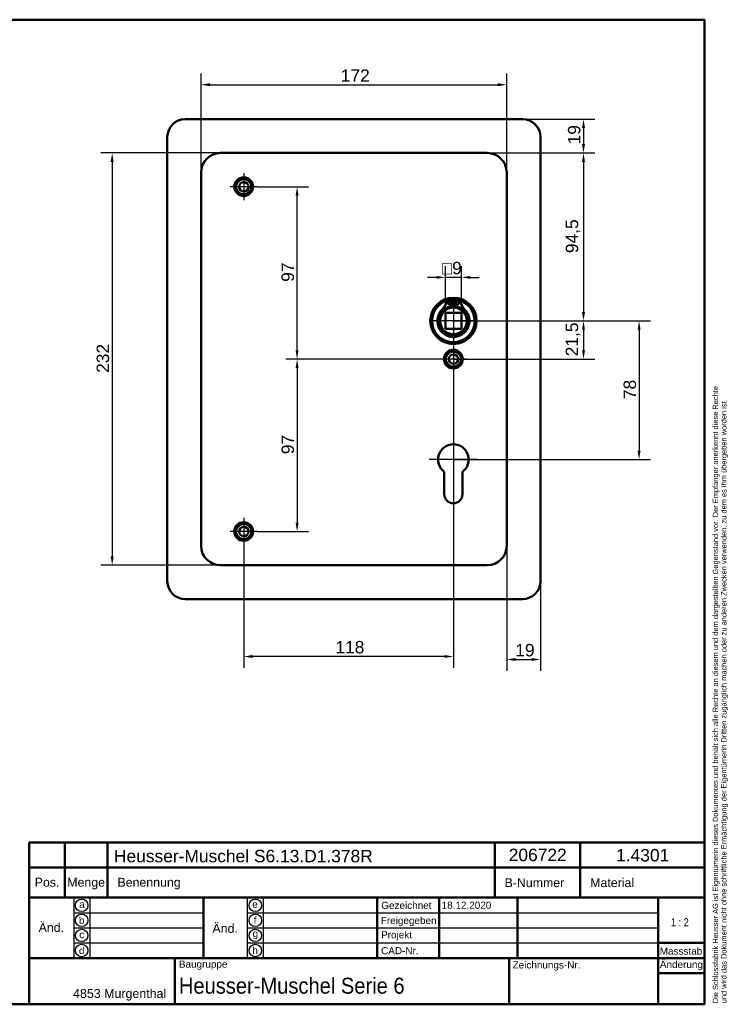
# Model space of a CAD drawing. Header units: millimetres. Extents: x 20 to 833, y 20 to 574.
# Tile 4 of 4: x 435 to 833, y 20 to 574. Entities that reach past the tile are written whole.
import ezdxf
from ezdxf.enums import TextEntityAlignment as Align

# ---------------------------------------------------------------- set-up
doc = ezdxf.new("R2010")
doc.units = ezdxf.units.MM
doc.header["$LTSCALE"] = 2
for name, color, linetype, lineweight in [('Bemaßungen(DIN)', 7, 'Continuous', 25), ('Mittelpunktmarkierung(DIN)', 7, 'Continuous', 25), ('Sichtbare Kanten(DIN)', 7, 'Continuous', 50), ('Skizziergeometrie(DIN)', 7, 'Continuous', 50), ('Skizzierlinie(DIN)', 7, 'Continuous', 25), ('Symbole(DIN)', 7, 'Continuous', 25)]:
    doc.layers.add(name, color=color, linetype=linetype, lineweight=lineweight)
doc.styles.add('Aktuell-DIN', font='arial.ttf')
doc.styles.add('STANDARD-DIN~0', font='arial.ttf')
doc.styles.add('Textstil10', font='arial.ttf')
doc.styles.add('Textstil41', font='arial.ttf', dxfattribs={"width": 0.8})
doc.styles.add('Textstil83', font='arial.ttf', dxfattribs={"width": 0.8})
doc.dimstyles.new('CAD-LAN', dxfattribs={"dimscale": 2, "dimtxt": 3.5, "dimasz": 2.5, "dimexe": 3.175, "dimexo": 0, "dimgap": 0.8, "dimtad": 1, "dimrnd": 1e-08, "dimtxsty": 'STANDARD-DIN~0', "dimcen": 0.09, "dimdle": 10, "dimclrd": 250, "dimclre": 250, "dimclrt": 250, "dimadec": 0, "dimazin": 2, "dimtfac": 1, "dimtmove": 0, "dimatfit": 3, "dimfxl": 1, "dimtolj": 1, "dimtzin": 0, "dimlwd": 25, "dimlwe": 25, "dimarcsym": 0})

# ---------------------------------------------------------------- blocks, each defined once
blk = doc.blocks.new('Ränder Standardrahmen')
at = {"layer": 'Skizziergeometrie(DIN)', "flags": 128}
blk.add_lwpolyline([(10, 10), (10, 287), (410, 287), (410, 10), (10, 10)], dxfattribs=at)
blk = doc.blocks.new('Schriftfelder Heusser')
at = {"layer": 'Skizziergeometrie(DIN)'}
for p, q in [((101, 229.92), (101, 236.92)), ((101, 236.92), (291, 236.92)), ((111, 229.92), (111, 236.92)), ((123, 229.92), (123, 236.92)), ((232, 229.92), (232, 236.92)), ((256, 229.92), (256, 236.92)), ((291, 236.92), (291, 229.92)), ((101, 191.42), (101, 229.92)), ((101, 229.92), (291, 229.92)), ((111, 229.92), (111, 221.42)), ((123, 229.92), (123, 221.42)), ((232, 229.92), (232, 221.42)), ((256, 229.92), (256, 221.42)), ((291, 229.92), (291, 191.42)), ((101, 221.42), (291, 221.42)), ((150, 221.42), (150, 204.42)), ((198.85, 221.42), (198.85, 204.42)), ((216.35, 221.42), (216.35, 204.42)), ((238.35, 221.42), (238.35, 204.42)), ((278, 221.42), (278, 191.42)), ((278, 208.67), (291, 208.67)), ((101, 204.42), (291, 204.42)), ((142, 204.42), (142, 191.42)), ((236, 204.42), (236, 191.42)), ((278, 200.17), (291, 200.17)), ((291, 191.42), (101, 191.42))]:
    blk.add_line(p, q, dxfattribs=at)
at = {"layer": 'Skizzierlinie(DIN)'}
for p, q in [((113.5, 221.42), (113.5, 204.42)), ((118, 221.42), (118, 204.42)), ((162.35, 221.42), (162.35, 204.42)), ((166.85, 221.42), (166.85, 204.42)), ((113.5, 217.17), (150, 217.17)), ((162.35, 217.17), (278, 217.17)), ((113.5, 212.92), (150, 212.92)), ((162.35, 212.92), (278, 212.92)), ((113.5, 208.67), (150, 208.67)), ((162.35, 208.67), (278, 208.67))]:
    blk.add_line(p, q, dxfattribs=at)
for centre in [(115.75, 219.25), (164.6, 219.25), (115.75, 215.04), (164.6, 215.04), (115.75, 210.79), (164.6, 210.79), (115.75, 206.54), (164.6, 206.54)]:
    blk.add_circle(centre, 1.75, dxfattribs=at)
at = {"layer": 'Symbole(DIN)', "color": 7, "insert": (293.33, 191.7), "char_height": 1.5, "width": 182.3003, "attachment_point": 1, "rotation": 90, "line_spacing_factor": 0.944221, "style": 'Aktuell-DIN'}
blk.add_mtext('\\fArial|b0|i0;\\H1.5000;Die Schlossfabrik Heusser AG ist Eigentümerin dieses Dokumentes und behält sich alle Rechte an diesem und dem dargestellten Gegenstand vor. Der Empfänger anerkennt diese Rechte\\Pund wird das Dokument nicht ohne schriftliche Ermächtigung der Eigentümerin Dritten zugänglich machen oder zu anderen Zwecken verwenden, zu dem es ihm übergeben worden ist.\\P ', dxfattribs=at)
at = {"layer": 'Symbole(DIN)', "color": 179, "true_color": 0x262659, "style": 'Aktuell-DIN'}
for s, insert, char_height, attachment_point in [('B-Nummer', (234.74, 225.62), 2.489, 4), ('Material', (265.02, 225.62), 2.489, 5), ('Pos.', (106, 227), 2.489, 2), ('Menge', (117, 227), 2.489, 2), ('Benennung', (125.81, 225.38), 2.489, 4), ('\\fArial|b0|i0;a', (115.81, 219.53), 2, 5), ('\\fArial|b0|i0;e', (164.54, 219.53), 2, 5), ('\\fArial|b0|i0;Gezeichnet', (200.05, 219.23), 2, 4), ('\\fArial|b0|i0;b', (115.75, 215), 2, 5), ('\\fArial|b0|i0;f', (164.55, 215.06), 2, 5), ('\\fArial|b0|i0;Freigegeben', (199.92, 216), 2, 1), ('\\fArial|b0|i0;c', (115.75, 211.01), 2, 5), ('\\fArial|b0|i0;g', (164.63, 211.05), 2, 5), ('\\fArial|b0|i0;Projekt', (200, 211.98), 2, 1), ('\\fArial|b0|i0;d', (115.76, 206.55), 2, 5), ('\\fArial|b0|i0;h', (164.55, 206.57), 2, 5), ('\\fArial|b0|i0;CAD-Nr.', (200, 207.5), 2, 1), ('\\fArial|b0|i0;\\H2.0000;Massstab', (284.39, 206.37), 2, 5), ('\\fArial|b0|i0;\\H2.0000;Baugruppe', (143.1, 203.73), 2, 1), ('\\fArial|b0|i0;Zeichnungs-Nr.', (237, 203.5), 2, 1), ('\\fArial|b0|i0;\\H2.5000;4853 Murgenthal', (113.33, 192.46), 2.5, 7)]:
    blk.add_mtext(s, dxfattribs=dict(at, insert=insert, char_height=char_height, attachment_point=attachment_point))
at = {"layer": 'Symbole(DIN)', "color": 179, "true_color": 0x262659, "attachment_point": 5, "style": 'Aktuell-DIN'}
for s, insert, char_height, width in [('Änd.', (107.21, 213), 2.489, 12.3494), ('Änd.', (156.12, 212.76), 2.489, 12.3494), ('\\fArial|b0|i0;Änderung', (284.51, 202.33), 2, 12.1143)]:
    blk.add_mtext(s, dxfattribs=dict(at, insert=insert, char_height=char_height, width=width))
at = {"layer": 'Symbole(DIN)', "color": 7, "insert": (143.1, 196.62), "char_height": 4.5, "width": 90.18, "attachment_point": 4, "style": 'Aktuell-DIN'}
blk.add_mtext('\\fArial|b0|i0;\\W0.90;\\H4.5000;Heusser-Muschel Serie 6', dxfattribs=at)
at = {"layer": 'Symbole(DIN)', "color": 179, "true_color": 0x262659, "style": 'Textstil10'}
blk.add_attdef('ERSTELLUNGSDATUM_001', (217.04, 218.29), '', height=2, dxfattribs=at)
at = {"layer": 'Symbole(DIN)', "color": 179, "true_color": 0x262659}
for tag, height, style, p in [('AUTOR', 2.49, 'Aktuell-DIN', (240.03, 219.26)), ('KONTROLLDATUM', 2, 'Textstil10', (217.42, 215.04)), ('KONTROLLIERT_VON', 2, 'Textstil10', (239.98, 215.05))]:
    blk.add_attdef(tag, text='', height=height, dxfattribs=dict(at, style=style)).set_placement(p, align=Align.MIDDLE_LEFT)
at = {"layer": 'Symbole(DIN)', "color": 7, "style": 'Textstil83', "width": 0.8}
blk.add_attdef('Anfänglicher_Ansichtsmaßstab_001', (281.57, 213.34), '', height=2.3, dxfattribs=at)
at = {"layer": 'Symbole(DIN)', "color": 179, "true_color": 0x262659, "style": 'Textstil10'}
blk.add_attdef('PROJEKT', text='', height=2, dxfattribs=at).set_placement((217.77, 209.72), align=Align.BOTTOM_LEFT)
at = {"layer": 'Symbole(DIN)', "color": 7, "style": 'Textstil41', "width": 0.8}
blk.add_attdef('STATUS', text='', height=5, dxfattribs=at).set_placement((284.53, 195.86), align=Align.MIDDLE_CENTER)
blk = doc.blocks.new('*D8')
at = {"layer": 'Bemaßungen(DIN)', "color": 250, "linetype": 'Continuous', "lineweight": 25, "true_color": 0x3f3f3f, "transparency": 16777216}
for p, q in [((697.69, 499.02), (758.27, 499.02)), ((751.92, 494.02), (751.92, 409.52)), ((678.69, 404.52), (758.27, 404.52))]:
    blk.add_line(p, q, dxfattribs=at)
at = {"layer": 'Bemaßungen(DIN)', "color": 250, "linetype": 'Continuous', "true_color": 0x3f3f3f, "transparency": 16777216}
for points in [[(751.08, 494.02), (752.75, 494.02), (751.92, 499.02)], [(751.08, 409.52), (752.75, 409.52), (751.92, 404.52)]]:
    blk.add_solid(points, dxfattribs=at)
at = {"layer": 'Defpoints', "color": 0, "linetype": 'Continuous', "transparency": 16777216}
for p in [(697.69, 499.02), (678.69, 404.52), (751.92, 404.52)]:
    blk.add_point(p, dxfattribs=at)
at = {"layer": 'Bemaßungen(DIN)', "color": 250, "linetype": 'Continuous', "lineweight": 25, "true_color": 0x3f3f3f, "transparency": 16777216, "insert": (741.9, 442.65), "char_height": 7, "attachment_point": 1, "rotation": 90, "style": 'STANDARD-DIN~0'}
blk.add_mtext('\\A1;94,5', dxfattribs=at)
blk = doc.blocks.new('*D9')
at = {"layer": 'Bemaßungen(DIN)', "color": 250, "linetype": 'Continuous', "lineweight": 25, "true_color": 0x3f3f3f, "transparency": 16777216}
for p, q in [((717.69, 518.02), (758.27, 518.02)), ((751.92, 513.02), (751.92, 504.02)), ((697.69, 499.02), (758.27, 499.02))]:
    blk.add_line(p, q, dxfattribs=at)
at = {"layer": 'Bemaßungen(DIN)', "color": 250, "linetype": 'Continuous', "true_color": 0x3f3f3f, "transparency": 16777216}
for points in [[(751.08, 513.02), (752.75, 513.02), (751.92, 518.02)], [(751.08, 504.02), (752.75, 504.02), (751.92, 499.02)]]:
    blk.add_solid(points, dxfattribs=at)
at = {"layer": 'Defpoints', "color": 0, "linetype": 'Continuous', "transparency": 16777216}
for p in [(717.69, 518.02), (697.69, 499.02), (751.92, 499.02)]:
    blk.add_point(p, dxfattribs=at)
at = {"layer": 'Bemaßungen(DIN)', "color": 250, "linetype": 'Continuous', "lineweight": 25, "true_color": 0x3f3f3f, "transparency": 16777216, "insert": (743.17, 503.83), "char_height": 7, "attachment_point": 1, "rotation": 90, "style": 'STANDARD-DIN~0'}
blk.add_mtext('\\A1;19', dxfattribs=at)
blk = doc.blocks.new('*D10')
at = {"layer": 'Bemaßungen(DIN)', "color": 250, "linetype": 'Continuous', "lineweight": 25, "true_color": 0x3f3f3f, "transparency": 16777216}
for p, q in [((678.69, 404.52), (758.27, 404.52)), ((751.92, 399.52), (751.92, 388.02)), ((678.69, 383.02), (758.27, 383.02))]:
    blk.add_line(p, q, dxfattribs=at)
at = {"layer": 'Bemaßungen(DIN)', "color": 250, "linetype": 'Continuous', "true_color": 0x3f3f3f, "transparency": 16777216}
for points in [[(751.08, 399.52), (752.75, 399.52), (751.92, 404.52)], [(751.08, 388.02), (752.75, 388.02), (751.92, 383.02)]]:
    blk.add_solid(points, dxfattribs=at)
at = {"layer": 'Defpoints', "color": 0, "linetype": 'Continuous', "transparency": 16777216}
for p in [(678.69, 404.52), (678.69, 383.02), (751.92, 383.02)]:
    blk.add_point(p, dxfattribs=at)
at = {"layer": 'Bemaßungen(DIN)', "color": 250, "linetype": 'Continuous', "lineweight": 25, "true_color": 0x3f3f3f, "transparency": 16777216, "insert": (741.9, 384.59), "char_height": 7, "attachment_point": 1, "rotation": 90, "style": 'STANDARD-DIN~0'}
blk.add_mtext('\\A1;21,5', dxfattribs=at)
blk = doc.blocks.new('*D11')
at = {"layer": 'Bemaßungen(DIN)', "color": 250, "linetype": 'Continuous', "lineweight": 25, "true_color": 0x3f3f3f, "transparency": 16777216}
for p, q in [((678.69, 404.52), (789.55, 404.52)), ((783.2, 399.52), (783.2, 331.52)), ((678.69, 326.52), (789.55, 326.52))]:
    blk.add_line(p, q, dxfattribs=at)
at = {"layer": 'Bemaßungen(DIN)', "color": 250, "linetype": 'Continuous', "true_color": 0x3f3f3f, "transparency": 16777216}
for points in [[(782.37, 399.52), (784.04, 399.52), (783.2, 404.52)], [(782.37, 331.52), (784.04, 331.52), (783.2, 326.52)]]:
    blk.add_solid(points, dxfattribs=at)
at = {"layer": 'Defpoints', "color": 0, "linetype": 'Continuous', "transparency": 16777216}
for p in [(678.69, 404.52), (678.69, 326.52), (783.2, 326.52)]:
    blk.add_point(p, dxfattribs=at)
at = {"layer": 'Bemaßungen(DIN)', "color": 250, "linetype": 'Continuous', "lineweight": 25, "true_color": 0x3f3f3f, "transparency": 16777216, "insert": (774.46, 360.52), "char_height": 7, "attachment_point": 1, "rotation": 90, "style": 'STANDARD-DIN~0'}
blk.add_mtext('\\A1;78', dxfattribs=at)
blk = doc.blocks.new('*D12')
at = {"layer": 'Bemaßungen(DIN)', "color": 250, "linetype": 'Continuous', "lineweight": 25, "true_color": 0x3f3f3f, "transparency": 16777216}
for p, q in [((568.34, 480.02), (597.07, 480.02)), ((590.72, 388.02), (590.72, 475.02)), ((678.69, 383.02), (584.37, 383.02))]:
    blk.add_line(p, q, dxfattribs=at)
at = {"layer": 'Bemaßungen(DIN)', "color": 250, "linetype": 'Continuous', "true_color": 0x3f3f3f, "transparency": 16777216}
for points in [[(589.89, 475.02), (591.55, 475.02), (590.72, 480.02)], [(589.89, 388.02), (591.55, 388.02), (590.72, 383.02)]]:
    blk.add_solid(points, dxfattribs=at)
at = {"layer": 'Defpoints', "color": 0, "linetype": 'Continuous', "transparency": 16777216}
for p in [(568.34, 480.02), (590.72, 480.02), (678.69, 383.02)]:
    blk.add_point(p, dxfattribs=at)
at = {"layer": 'Bemaßungen(DIN)', "color": 250, "linetype": 'Continuous', "lineweight": 25, "true_color": 0x3f3f3f, "transparency": 16777216, "insert": (581.97, 426.5), "char_height": 7, "attachment_point": 1, "rotation": 90, "style": 'STANDARD-DIN~0'}
blk.add_mtext('\\A1;97', dxfattribs=at)
blk = doc.blocks.new('*D13')
at = {"layer": 'Bemaßungen(DIN)', "color": 250, "linetype": 'Continuous', "lineweight": 25, "true_color": 0x3f3f3f, "transparency": 16777216}
for p, q in [((678.69, 383.02), (584.37, 383.02)), ((590.72, 378.02), (590.72, 291.02)), ((568.34, 286.02), (597.07, 286.02))]:
    blk.add_line(p, q, dxfattribs=at)
at = {"layer": 'Bemaßungen(DIN)', "color": 250, "linetype": 'Continuous', "true_color": 0x3f3f3f, "transparency": 16777216}
for points in [[(589.89, 378.02), (591.55, 378.02), (590.72, 383.02)], [(589.89, 291.02), (591.55, 291.02), (590.72, 286.02)]]:
    blk.add_solid(points, dxfattribs=at)
at = {"layer": 'Defpoints', "color": 0, "linetype": 'Continuous', "transparency": 16777216}
for p in [(678.69, 383.02), (568.34, 286.02), (590.72, 286.02)]:
    blk.add_point(p, dxfattribs=at)
at = {"layer": 'Bemaßungen(DIN)', "color": 250, "linetype": 'Continuous', "lineweight": 25, "true_color": 0x3f3f3f, "transparency": 16777216, "insert": (581.97, 329.5), "char_height": 7, "attachment_point": 1, "rotation": 90, "style": 'STANDARD-DIN~0'}
blk.add_mtext('\\A1;97', dxfattribs=at)
blk = doc.blocks.new('*D14')
at = {"layer": 'Bemaßungen(DIN)', "color": 250, "linetype": 'Continuous', "lineweight": 25, "true_color": 0x3f3f3f, "transparency": 16777216}
for p, q in [((536.69, 488.02), (536.69, 543.76)), ((708.69, 488.02), (708.69, 543.76)), ((541.69, 537.41), (703.69, 537.41))]:
    blk.add_line(p, q, dxfattribs=at)
at = {"layer": 'Bemaßungen(DIN)', "color": 250, "linetype": 'Continuous', "true_color": 0x3f3f3f, "transparency": 16777216}
for points in [[(541.69, 538.25), (541.69, 536.58), (536.69, 537.41)], [(703.69, 538.25), (703.69, 536.58), (708.69, 537.41)]]:
    blk.add_solid(points, dxfattribs=at)
at = {"layer": 'Defpoints', "color": 0, "linetype": 'Continuous', "transparency": 16777216}
for p in [(708.69, 537.41), (536.69, 488.02), (708.69, 488.02)]:
    blk.add_point(p, dxfattribs=at)
at = {"layer": 'Bemaßungen(DIN)', "color": 250, "linetype": 'Continuous', "lineweight": 25, "true_color": 0x3f3f3f, "transparency": 16777216, "insert": (615.32, 546.04), "char_height": 7, "attachment_point": 1, "style": 'STANDARD-DIN~0'}
blk.add_mtext('\\A1;172', dxfattribs=at)
blk = doc.blocks.new('*D15')
at = {"layer": 'Bemaßungen(DIN)', "color": 250, "linetype": 'Continuous', "lineweight": 25, "true_color": 0x3f3f3f, "transparency": 16777216}
for p, q in [((547.69, 499.02), (480.31, 499.02)), ((486.66, 494.02), (486.66, 272.02)), ((547.69, 267.02), (480.31, 267.02))]:
    blk.add_line(p, q, dxfattribs=at)
at = {"layer": 'Bemaßungen(DIN)', "color": 250, "linetype": 'Continuous', "true_color": 0x3f3f3f, "transparency": 16777216}
for points in [[(485.82, 494.02), (487.49, 494.02), (486.66, 499.02)], [(485.82, 272.02), (487.49, 272.02), (486.66, 267.02)]]:
    blk.add_solid(points, dxfattribs=at)
at = {"layer": 'Defpoints', "color": 0, "linetype": 'Continuous', "transparency": 16777216}
for p in [(547.69, 499.02), (486.66, 267.02), (547.69, 267.02)]:
    blk.add_point(p, dxfattribs=at)
at = {"layer": 'Bemaßungen(DIN)', "color": 250, "linetype": 'Continuous', "lineweight": 25, "true_color": 0x3f3f3f, "transparency": 16777216, "insert": (477.9, 375.26), "char_height": 7, "attachment_point": 1, "rotation": 90, "style": 'STANDARD-DIN~0'}
blk.add_mtext('\\A1;232', dxfattribs=at)
blk = doc.blocks.new('*D16')
at = {"layer": 'Bemaßungen(DIN)', "color": 250, "linetype": 'Continuous', "lineweight": 25, "true_color": 0x3f3f3f, "transparency": 16777216}
for p, q in [((708.69, 278.02), (708.69, 207.67)), ((727.69, 258.02), (727.69, 207.67)), ((713.69, 214.02), (722.69, 214.02))]:
    blk.add_line(p, q, dxfattribs=at)
at = {"layer": 'Bemaßungen(DIN)', "color": 250, "linetype": 'Continuous', "true_color": 0x3f3f3f, "transparency": 16777216}
for points in [[(713.69, 214.85), (713.69, 213.18), (708.69, 214.02)], [(722.69, 214.85), (722.69, 213.18), (727.69, 214.02)]]:
    blk.add_solid(points, dxfattribs=at)
at = {"layer": 'Defpoints', "color": 0, "linetype": 'Continuous', "transparency": 16777216}
for p in [(708.69, 278.02), (727.69, 258.02), (727.69, 214.02)]:
    blk.add_point(p, dxfattribs=at)
at = {"layer": 'Bemaßungen(DIN)', "color": 250, "linetype": 'Continuous', "lineweight": 25, "true_color": 0x3f3f3f, "transparency": 16777216, "insert": (713.5, 222.76), "char_height": 7, "attachment_point": 1, "style": 'STANDARD-DIN~0'}
blk.add_mtext('\\A1;19', dxfattribs=at)
blk = doc.blocks.new('*D17')
at = {"layer": 'Bemaßungen(DIN)', "color": 250, "linetype": 'Continuous', "lineweight": 25, "true_color": 0x3f3f3f, "transparency": 16777216}
for p, q in [((678.69, 375.37), (678.69, 209.35)), ((560.69, 278.37), (560.69, 209.35)), ((673.69, 215.7), (565.69, 215.7))]:
    blk.add_line(p, q, dxfattribs=at)
at = {"layer": 'Bemaßungen(DIN)', "color": 250, "linetype": 'Continuous', "true_color": 0x3f3f3f, "transparency": 16777216}
for points in [[(565.69, 216.53), (565.69, 214.86), (560.69, 215.7)], [(673.69, 216.53), (673.69, 214.86), (678.69, 215.7)]]:
    blk.add_solid(points, dxfattribs=at)
at = {"layer": 'Defpoints', "color": 0, "linetype": 'Continuous', "transparency": 16777216}
for p in [(678.69, 375.37), (560.69, 278.37), (560.69, 215.7)]:
    blk.add_point(p, dxfattribs=at)
at = {"layer": 'Bemaßungen(DIN)', "color": 250, "linetype": 'Continuous', "lineweight": 25, "true_color": 0x3f3f3f, "transparency": 16777216, "insert": (612.28, 224.45), "char_height": 7, "attachment_point": 1, "style": 'STANDARD-DIN~0'}
blk.add_mtext('\\A1;118', dxfattribs=at)
blk = doc.blocks.new('*D26')
at = {"layer": 'Bemaßungen(DIN)', "color": 250, "linetype": 'Continuous', "lineweight": 25, "true_color": 0x3f3f3f, "transparency": 16777216}
for p, q in [((674.19, 409.02), (674.19, 435.37)), ((683.19, 409.02), (683.19, 435.37)), ((669.19, 429.02), (664.19, 429.02)), ((683.19, 429.02), (674.19, 429.02)), ((688.19, 429.02), (693.19, 429.02))]:
    blk.add_line(p, q, dxfattribs=at)
at = {"layer": 'Bemaßungen(DIN)', "color": 250, "linetype": 'Continuous', "true_color": 0x3f3f3f, "transparency": 16777216}
for points in [[(669.19, 429.85), (669.19, 428.18), (674.19, 429.02)], [(688.19, 429.85), (688.19, 428.18), (683.19, 429.02)]]:
    blk.add_solid(points, dxfattribs=at)
at = {"layer": 'Defpoints', "color": 0, "linetype": 'Continuous', "transparency": 16777216}
for p in [(674.19, 429.02), (674.19, 409.02), (683.19, 409.02)]:
    blk.add_point(p, dxfattribs=at)
at = {"layer": 'Bemaßungen(DIN)', "color": 250, "linetype": 'Continuous', "lineweight": 25, "true_color": 0x3f3f3f, "transparency": 16777216, "insert": (672.31, 437.76), "char_height": 7, "attachment_point": 1, "style": 'STANDARD-DIN~0'}
blk.add_mtext('\\A1;\\fAIGDT|b0|i0;\\H7.0000;o\\fArial|b0|i0;\\H7.0000;9', dxfattribs=at)

msp = doc.modelspace()

# ---------------------------------------------------------------- linework, layer by layer
at = {"layer": 'Mittelpunktmarkierung(DIN)', "linetype": 'Continuous'}
for p, q in [((560.687, 487.667), (560.687, 472.367)), ((568.337, 480.017), (553.037, 480.017)), ((678.687, 417.017), (678.687, 392.017)), ((691.187, 404.517), (666.187, 404.517)), ((678.687, 390.667), (678.687, 375.367)), ((686.337, 383.017), (671.037, 383.017)), ((678.687, 340.117), (678.687, 316.517)), ((692.287, 326.517), (665.087, 326.517)), ((560.687, 293.667), (560.687, 278.367)), ((568.337, 286.017), (553.037, 286.017))]:
    msp.add_line(p, q, dxfattribs=at)
at = {"layer": 'Sichtbare Kanten(DIN)'}
for p, q in [((527.687, 518.017), (717.687, 518.017)), ((517.687, 258.017), (517.687, 508.017)), ((727.687, 508.017), (727.687, 258.017)), ((697.687, 499.017), (547.687, 499.017)), ((536.687, 488.017), (536.687, 278.017)), ((708.687, 278.017), (708.687, 488.017)), ((675.046, 416.475), (678.07, 416.475)), ((678.07, 416.475), (678.07, 412.775)), ((679.303, 416.475), (682.327, 416.475)), ((679.303, 412.775), (679.303, 416.475)), ((683.187, 409.017), (674.187, 409.017)), ((674.187, 409.017), (674.187, 400.017)), ((683.187, 400.017), (683.187, 409.017)), ((674.187, 400.017), (683.187, 400.017)), ((673.587, 307.017), (673.587, 319.592)), ((683.787, 319.592), (683.787, 307.017)), ((547.687, 267.017), (697.687, 267.017)), ((717.687, 248.017), (527.687, 248.017))]:
    msp.add_line(p, q, dxfattribs=at)
for centre, radius in [((560.687, 480.017), 5.25), ((560.687, 480.017), 4.25), ((560.687, 480.017), 2.65), ((678.687, 404.517), 13), ((678.687, 404.517), 12.5), ((678.687, 404.517), 8), ((678.687, 404.517), 7.5), ((676.455, 414.625), 0.85), ((680.918, 414.625), 0.85), ((678.687, 383.017), 5.25), ((678.687, 383.017), 4.25), ((678.687, 383.017), 2.65), ((560.687, 286.017), 5.25), ((560.687, 286.017), 4.25), ((560.687, 286.017), 2.65)]:
    msp.add_circle(centre, radius, dxfattribs=at)
for centre, radius, start, end in [((527.687, 508.017), 10, 90, 180), ((717.687, 508.017), 10, 0, 90), ((547.687, 488.017), 11, 90, 180), ((697.687, 488.017), 11, 0, 90), ((678.687, 404.517), 12, 108.17213, 71.82787), ((666.364, 417.215), 8.678, 314.1409, 355.03295), ((678.687, 404.517), 12, 85.21102, 94.78898), ((691.01, 417.215), 8.678, 184.96705, 225.8591), ((678.687, 404.517), 9.017, 134.1409, 45.8591), ((678.687, 405.25), 7.55, 94.68501, 144.3129), ((678.687, 404.517), 8.2, 63.63056, 116.36944), ((678.687, 404.517), 9, 86.0711, 93.9289), ((678.687, 405.25), 7.55, 35.6871, 85.31499), ((678.687, 326.517), 8.6, 306.37184, 233.62816), ((678.687, 307.017), 5.1, 180, 0), ((547.687, 278.017), 11, 180, 270), ((697.687, 278.017), 11, 270, 0), ((527.687, 258.017), 10, 180, 270), ((717.687, 258.017), 10, 270, 0)]:
    msp.add_arc(centre, radius, start, end, dxfattribs=at)

# ---------------------------------------------------------------- block references
at = {"xscale": 2, "yscale": 2, "zscale": 2}
msp.add_blockref('Ränder Standardrahmen', (0, 0), dxfattribs=at)
msp.add_blockref('Schriftfelder Heusser', (238, -362.833), dxfattribs=at).add_auto_attribs({'ERSTELLUNGSDATUM_001': '18.12.2020', 'Anfänglicher_Ansichtsmaßstab_001': '1 : 2'})

# ---------------------------------------------------------------- texts
at = {"layer": 'Symbole(DIN)', "color": 7, "char_height": 7, "attachment_point": 1, "style": 'Aktuell-DIN'}
for s, insert, width in [('{\\fArial|b0|i0;\\H7.0000;Heusser-Muschel S6.13.D1.378R}', (487.659, 106.906), 145.65549), ('{\\fArial|b0|i0;\\H7.0000;206722}', (709.83, 107.58), 32.62043), ('{\\fArial|b0|i0;\\H7.0000;1.4301}', (770.274, 107.401), 29.89939)]:
    msp.add_mtext(s, dxfattribs=dict(at, insert=insert, width=width))

# ---------------------------------------------------------------- dimensions: what is measured, and where the dimension line sits
at = {"layer": 'Bemaßungen(DIN)', "color": 250, "linetype": 'Continuous', "lineweight": 25, "true_color": 0x3f3f3f}
for base, p1, p2, angle, picture, middle in [((708.687, 537.412), (536.687, 488.017), (708.687, 488.017), 180, '*D14', (622.687, 537.412)), ((751.917, 499.017), (717.687, 518.017), (697.687, 499.017), 270, '*D9', (751.917, 508.517)), ((486.655, 267.017), (547.687, 499.017), (547.687, 267.017), 90, '*D15', (486.655, 383.017)), ((751.917, 404.517), (697.687, 499.017), (678.687, 404.517), 90, '*D8', (751.917, 451.767)), ((590.719, 480.017), (678.687, 383.017), (568.337, 480.017), 90, '*D12', (590.719, 431.517)), ((751.917, 383.017), (678.687, 404.517), (678.687, 383.017), 90, '*D10', (751.917, 393.767)), ((783.204, 326.517), (678.687, 404.517), (678.687, 326.517), 90, '*D11', (783.204, 365.517)), ((590.719, 286.017), (678.687, 383.017), (568.337, 286.017), 90, '*D13', (590.719, 334.517)), ((560.687, 215.698), (678.687, 375.367), (560.687, 278.367), 180, '*D17', (619.687, 215.698))]:
    dim = msp.add_linear_dim(base=base, p1=p1, p2=p2, angle=angle, dimstyle='CAD-LAN', override={"dimgap": 0.8, "dimdec": 2, "dimtol": 0, "dimlim": 0, "dimtp": 0, "dimtm": 0, "dimtdec": 2, "dimtofl": 0, "dimatfit": 1}, dxfattribs=at)
    dim.commit()
    dim.dimension.update_dxf_attribs({"geometry": picture, "text_midpoint": middle, "dimtype": 160})
dim = msp.add_linear_dim(base=(674.187, 429.017), p1=(683.187, 409.017), p2=(674.187, 409.017), angle=180, text='\\fAIGDT|b0|i0;\\H7.0000;o\\fArial|b0|i0;\\H7.0000;<>', dimstyle='CAD-LAN', override={"dimgap": 0.8, "dimdec": 2, "dimtol": 0, "dimlim": 0, "dimtp": 0, "dimtm": 0, "dimtdec": 2, "dimtofl": 1, "dimatfit": 1}, dxfattribs=at)
dim.commit()
dim.dimension.update_dxf_attribs({"geometry": '*D26', "text_midpoint": (678.687, 429.017), "dimtype": 160})
dim = msp.add_linear_dim(base=(727.687, 214.017), p1=(708.687, 278.017), p2=(727.687, 258.017), dimstyle='CAD-LAN', override={"dimgap": 0.8, "dimdec": 2, "dimtol": 0, "dimlim": 0, "dimtp": 0, "dimtm": 0, "dimtdec": 2, "dimtofl": 0, "dimatfit": 1}, dxfattribs=at)
dim.commit()
dim.dimension.update_dxf_attribs({"geometry": '*D16', "text_midpoint": (718.187, 214.017), "dimtype": 160})

doc.saveas('drawing.dxf')
